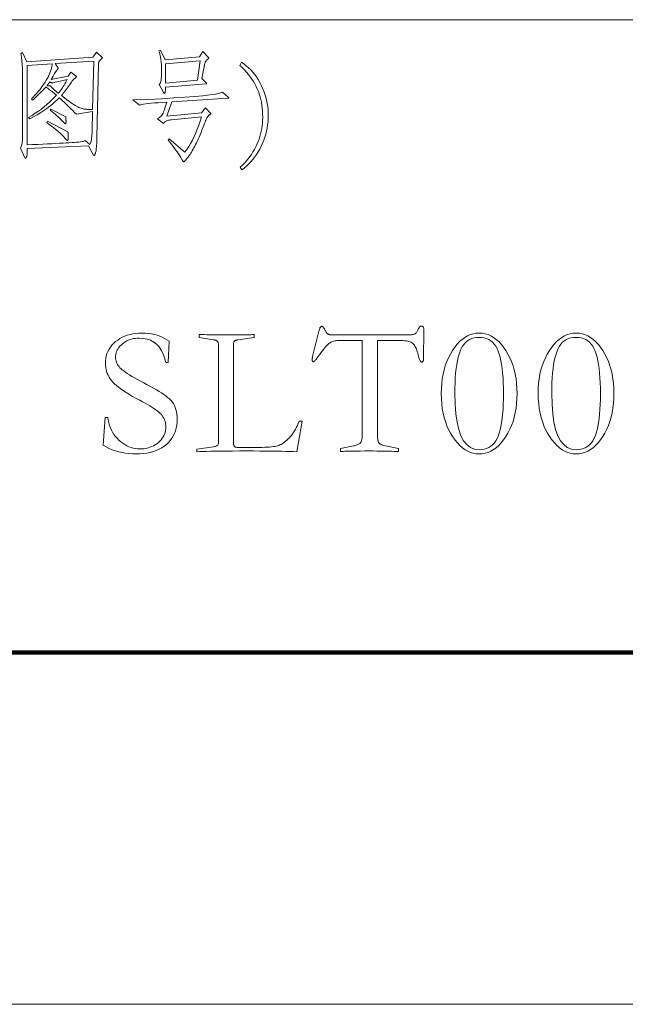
# Model space of a CAD drawing. Extents: x 0 to 1189, y 0 to 841.
# Tile 110 of 132: x 1123 to 1140, y 10 to 38. Entities that reach past the tile are written whole.
import ezdxf

# ---------------------------------------------------------------- set-up
doc = ezdxf.new("R2010")
doc.units = 0

msp = doc.modelspace()

# ---------------------------------------------------------------- linework, layer by layer
at = {"color": 7, "lineweight": 13}
for p, q in [((1169, 38), (1064, 38)), ((10, 10), (1179, 10))]:
    msp.add_line(p, q, dxfattribs=at)
at = {"color": 7, "lineweight": 100}
msp.add_line((20, 20), (1169, 20), dxfattribs=at)
at = {"color": 7, "lineweight": 13}
for points in [[(1125.251, 37.073), (1125.407, 36.928), (1125.409, 36.926), (1125.411, 36.925), (1125.412, 36.923), (1125.413, 36.922), (1125.415, 36.92), (1125.416, 36.919), (1125.416, 36.917), (1125.417, 36.915), (1125.417, 36.914), (1125.417, 36.912), (1125.417, 36.91), (1125.416, 36.908), (1125.415, 36.906), (1125.413, 36.904), (1125.411, 36.902), (1125.408, 36.9), (1125.405, 36.897), (1125.402, 36.895), (1125.398, 36.892), (1125.393, 36.889), (1125.388, 36.886), (1125.383, 36.883), (1125.378, 36.879), (1125.372, 36.874), (1125.367, 36.869), (1125.361, 36.863), (1125.355, 36.856), (1125.35, 36.849), (1125.344, 36.842), (1125.337, 36.834), (1125.331, 36.826), (1125.326, 36.817), (1125.322, 36.808), (1125.317, 36.799), (1125.314, 36.79), (1125.311, 36.78), (1125.309, 36.771), (1125.307, 36.761), (1125.307, 36.751), (1125.306, 36.74), (1125.258, 34.659), (1125.256, 34.593), (1125.254, 34.532), (1125.252, 34.476), (1125.249, 34.425), (1125.245, 34.379), (1125.242, 34.338), (1125.238, 34.302), (1125.233, 34.271), (1125.228, 34.246), (1125.223, 34.225), (1125.218, 34.208), (1125.213, 34.193), (1125.208, 34.179), (1125.203, 34.167), (1125.199, 34.158), (1125.196, 34.149), (1125.193, 34.143), (1125.19, 34.139), (1125.187, 34.136), (1125.185, 34.135), (1125.183, 34.135), (1125.181, 34.136), (1125.178, 34.137), (1125.176, 34.138), (1125.174, 34.139), (1125.172, 34.141), (1125.17, 34.143), (1125.168, 34.146), (1125.166, 34.149), (1125.164, 34.152), (1125.022, 34.416), (1123.277, 34.333), (1123.277, 34.293), (1123.276, 34.256), (1123.275, 34.224), (1123.274, 34.194), (1123.272, 34.168), (1123.27, 34.146), (1123.267, 34.127), (1123.265, 34.112), (1123.261, 34.1), (1123.258, 34.092), (1123.254, 34.085), (1123.25, 34.08), (1123.247, 34.075), (1123.244, 34.071), (1123.241, 34.067), (1123.239, 34.064), (1123.236, 34.062), (1123.234, 34.06), (1123.232, 34.059), (1123.23, 34.059), (1123.228, 34.059), (1123.227, 34.059), (1123.225, 34.06), (1123.223, 34.061), (1123.222, 34.063), (1123.22, 34.065), (1123.219, 34.067), (1123.217, 34.07), (1123.216, 34.073), (1123.214, 34.076), (1123.086, 34.343), (1123.097, 34.367), (1123.107, 34.394), (1123.116, 34.423), (1123.124, 34.454), (1123.13, 34.488), (1123.135, 34.524), (1123.14, 34.563), (1123.143, 34.604), (1123.144, 34.648), (1123.145, 34.694), (1123.145, 36.549), (1123.145, 36.562), (1123.144, 36.576), (1123.144, 36.593), (1123.143, 36.612), (1123.141, 36.633), (1123.14, 36.656), (1123.138, 36.682), (1123.136, 36.709), (1123.134, 36.739), (1123.131, 36.771), (1123.128, 36.804), (1123.125, 36.836), (1123.122, 36.866), (1123.119, 36.895), (1123.116, 36.922), (1123.113, 36.949), (1123.11, 36.974), (1123.107, 36.998), (1123.103, 37.021), (1123.1, 37.042), (1123.145, 37.063), (1123.266, 36.803), (1125.147, 36.938)], [(1128.272, 37.094), (1128.428, 36.928), (1128.43, 36.926), (1128.432, 36.923), (1128.434, 36.921), (1128.435, 36.919), (1128.436, 36.917), (1128.437, 36.915), (1128.438, 36.913), (1128.438, 36.911), (1128.439, 36.909), (1128.439, 36.907), (1128.438, 36.905), (1128.438, 36.902), (1128.436, 36.9), (1128.434, 36.897), (1128.431, 36.894), (1128.427, 36.891), (1128.423, 36.887), (1128.419, 36.883), (1128.413, 36.88), (1128.408, 36.876), (1128.401, 36.871), (1128.395, 36.866), (1128.389, 36.861), (1128.383, 36.855), (1128.378, 36.849), (1128.372, 36.842), (1128.366, 36.835), (1128.361, 36.827), (1128.356, 36.818), (1128.35, 36.81), (1128.345, 36.8), (1128.34, 36.789), (1128.335, 36.778), (1128.331, 36.765), (1128.326, 36.751), (1128.322, 36.736), (1128.318, 36.719), (1128.314, 36.702), (1128.311, 36.684), (1128.307, 36.664), (1128.245, 36.327), (1128.366, 36.206), (1128.369, 36.203), (1128.371, 36.201), (1128.373, 36.198), (1128.375, 36.196), (1128.376, 36.193), (1128.378, 36.191), (1128.379, 36.189), (1128.379, 36.187), (1128.38, 36.185), (1128.38, 36.183), (1128.38, 36.182), (1128.379, 36.18), (1128.378, 36.179), (1128.377, 36.178), (1128.375, 36.177), (1128.374, 36.176), (1128.371, 36.176), (1128.369, 36.175), (1128.366, 36.175), (1128.362, 36.175), (1127.207, 36.081), (1127.207, 36.048), (1127.206, 36.017), (1127.205, 35.991), (1127.203, 35.968), (1127.2, 35.948), (1127.197, 35.933), (1127.194, 35.92), (1127.189, 35.911), (1127.185, 35.906), (1127.179, 35.904), (1127.177, 35.904), (1127.175, 35.905), (1127.173, 35.907), (1127.17, 35.909), (1127.167, 35.911), (1127.165, 35.914), (1127.161, 35.918), (1127.158, 35.922), (1127.155, 35.927), (1127.152, 35.932), (1127.03, 36.154), (1127.042, 36.17), (1127.053, 36.187), (1127.062, 36.207), (1127.07, 36.228), (1127.077, 36.252), (1127.083, 36.278), (1127.087, 36.305), (1127.09, 36.335), (1127.092, 36.367), (1127.093, 36.4), (1127.093, 36.702), (1127.093, 36.717), (1127.092, 36.732), (1127.091, 36.749), (1127.089, 36.767), (1127.088, 36.786), (1127.085, 36.806), (1127.083, 36.827), (1127.079, 36.85), (1127.076, 36.873), (1127.072, 36.898), (1127.068, 36.923), (1127.063, 36.947), (1127.059, 36.97), (1127.054, 36.993), (1127.049, 37.015), (1127.044, 37.036), (1127.039, 37.056), (1127.034, 37.075), (1127.029, 37.094), (1127.023, 37.111), (1127.062, 37.132), (1127.2, 36.862), (1128.172, 36.941)], [(1125.136, 35.387), (1124.678, 35.311), (1124.625, 35.364), (1124.573, 35.415), (1124.522, 35.465), (1124.472, 35.514), (1124.422, 35.562), (1124.374, 35.608), (1124.326, 35.653), (1124.28, 35.696), (1124.234, 35.738), (1124.189, 35.779), (1124.13, 35.72), (1124.066, 35.66), (1123.996, 35.6), (1123.92, 35.54), (1123.839, 35.479), (1123.752, 35.419), (1123.66, 35.358), (1123.562, 35.298), (1123.458, 35.237), (1123.35, 35.176), (1123.318, 35.221), (1123.414, 35.279), (1123.507, 35.338), (1123.595, 35.399), (1123.68, 35.46), (1123.761, 35.523), (1123.838, 35.586), (1123.911, 35.651), (1123.981, 35.717), (1124.047, 35.784), (1124.109, 35.852), (1124.074, 35.882), (1124.039, 35.91), (1124.006, 35.937), (1123.974, 35.963), (1123.943, 35.987), (1123.913, 36.009), (1123.884, 36.03), (1123.856, 36.05), (1123.83, 36.068), (1123.804, 36.085), (1123.775, 36.05), (1123.744, 36.015), (1123.711, 35.98), (1123.676, 35.944), (1123.639, 35.907), (1123.601, 35.869), (1123.561, 35.831), (1123.519, 35.793), (1123.475, 35.753), (1123.429, 35.713), (1123.395, 35.748), (1123.446, 35.8), (1123.496, 35.852), (1123.544, 35.904), (1123.589, 35.957), (1123.633, 36.01), (1123.674, 36.063), (1123.714, 36.117), (1123.751, 36.171), (1123.786, 36.226), (1123.82, 36.281), (1123.85, 36.335), (1123.878, 36.387), (1123.903, 36.438), (1123.925, 36.487), (1123.943, 36.534), (1123.959, 36.58), (1123.972, 36.623), (1123.981, 36.665), (1123.988, 36.705), (1123.991, 36.744), (1123.277, 36.695), (1123.277, 34.44), (1123.432, 34.447), (1123.579, 34.454), (1123.718, 34.46), (1123.85, 34.466), (1123.973, 34.472), (1124.089, 34.478), (1124.197, 34.484), (1124.297, 34.489), (1124.389, 34.494), (1124.474, 34.499), (1124.551, 34.504), (1124.62, 34.51), (1124.683, 34.515), (1124.739, 34.521), (1124.788, 34.527), (1124.829, 34.533), (1124.864, 34.54), (1124.891, 34.547), (1124.911, 34.554), (1124.925, 34.562), (1125.06, 34.447), (1125.07, 34.465), (1125.08, 34.488), (1125.089, 34.515), (1125.097, 34.548), (1125.103, 34.585), (1125.109, 34.627), (1125.114, 34.675), (1125.118, 34.727), (1125.12, 34.784), (1125.122, 34.846)], [(1125.171, 36.824), (1124.075, 36.751), (1124.147, 36.636), (1124.149, 36.633), (1124.15, 36.631), (1124.151, 36.628), (1124.152, 36.626), (1124.153, 36.624), (1124.153, 36.622), (1124.154, 36.62), (1124.154, 36.618), (1124.154, 36.617), (1124.154, 36.615), (1124.154, 36.614), (1124.154, 36.612), (1124.154, 36.611), (1124.153, 36.609), (1124.152, 36.607), (1124.151, 36.605), (1124.149, 36.602), (1124.148, 36.6), (1124.146, 36.597), (1124.144, 36.595), (1124.135, 36.584), (1124.123, 36.568), (1124.11, 36.549), (1124.094, 36.526), (1124.076, 36.498), (1124.057, 36.467), (1124.035, 36.431), (1124.011, 36.391), (1123.985, 36.348), (1123.957, 36.3), (1124.439, 36.397), (1124.522, 36.508), (1124.668, 36.393), (1124.67, 36.392), (1124.672, 36.391), (1124.673, 36.389), (1124.675, 36.388), (1124.676, 36.386), (1124.677, 36.384), (1124.677, 36.383), (1124.678, 36.381), (1124.678, 36.379), (1124.678, 36.378), (1124.678, 36.376), (1124.678, 36.374), (1124.677, 36.372), (1124.676, 36.371), (1124.675, 36.369), (1124.673, 36.367), (1124.672, 36.365), (1124.669, 36.363), (1124.667, 36.361), (1124.664, 36.359), (1124.646, 36.344), (1124.629, 36.33), (1124.613, 36.315), (1124.597, 36.3), (1124.583, 36.286), (1124.569, 36.271), (1124.557, 36.257), (1124.546, 36.242), (1124.535, 36.228), (1124.526, 36.213), (1124.498, 36.17), (1124.47, 36.128), (1124.442, 36.088), (1124.415, 36.049), (1124.387, 36.012), (1124.359, 35.976), (1124.331, 35.941), (1124.304, 35.908), (1124.276, 35.876), (1124.248, 35.845), (1124.435, 35.703), (1124.48, 35.67), (1124.524, 35.639), (1124.565, 35.61), (1124.605, 35.585), (1124.643, 35.561), (1124.679, 35.54), (1124.714, 35.522), (1124.746, 35.507), (1124.777, 35.493), (1124.807, 35.483), (1124.836, 35.474), (1124.865, 35.466), (1124.896, 35.46), (1124.928, 35.455), (1124.96, 35.451), (1124.994, 35.448), (1125.028, 35.447), (1125.063, 35.447), (1125.099, 35.448), (1125.136, 35.45)], [(1128.193, 36.83), (1127.207, 36.744), (1127.207, 36.199), (1128.116, 36.282)], [(1129.369, 36.792), (1129.439, 36.743), (1129.506, 36.691), (1129.571, 36.634), (1129.632, 36.574), (1129.689, 36.51), (1129.744, 36.442), (1129.795, 36.371), (1129.844, 36.296), (1129.889, 36.217), (1129.93, 36.135), (1129.969, 36.05), (1130.003, 35.965), (1130.033, 35.88), (1130.059, 35.794), (1130.081, 35.708), (1130.099, 35.621), (1130.114, 35.534), (1130.124, 35.446), (1130.13, 35.358), (1130.132, 35.269), (1130.13, 35.181), (1130.124, 35.094), (1130.113, 35.006), (1130.099, 34.919), (1130.081, 34.833), (1130.059, 34.746), (1130.032, 34.66), (1130.002, 34.574), (1129.967, 34.489), (1129.929, 34.404), (1129.887, 34.321), (1129.842, 34.241), (1129.794, 34.164), (1129.743, 34.091), (1129.689, 34.022), (1129.632, 33.956), (1129.572, 33.893), (1129.51, 33.834), (1129.444, 33.778), (1129.375, 33.726), (1129.334, 33.805), (1129.394, 33.861), (1129.452, 33.919), (1129.506, 33.979), (1129.558, 34.041), (1129.607, 34.105), (1129.652, 34.171), (1129.695, 34.239), (1129.736, 34.309), (1129.773, 34.382), (1129.807, 34.456), (1129.839, 34.531), (1129.867, 34.607), (1129.891, 34.682), (1129.913, 34.758), (1129.931, 34.834), (1129.946, 34.909), (1129.957, 34.985), (1129.965, 35.061), (1129.97, 35.138), (1129.972, 35.214), (1129.971, 35.306), (1129.966, 35.395), (1129.958, 35.483), (1129.948, 35.568), (1129.934, 35.651), (1129.917, 35.732), (1129.897, 35.81), (1129.874, 35.887), (1129.849, 35.961), (1129.819, 36.033), (1129.787, 36.103), (1129.751, 36.173), (1129.711, 36.241), (1129.667, 36.31), (1129.619, 36.377), (1129.568, 36.443), (1129.512, 36.509), (1129.453, 36.574), (1129.39, 36.639), (1129.323, 36.702)], [(1124.415, 36.296), (1124.342, 36.281), (1124.276, 36.268), (1124.216, 36.255), (1124.163, 36.243), (1124.115, 36.233), (1124.074, 36.223), (1124.04, 36.215), (1124.012, 36.207), (1123.99, 36.201), (1123.974, 36.196), (1123.919, 36.234), (1123.913, 36.225), (1123.907, 36.216), (1123.9, 36.206), (1123.892, 36.195), (1123.884, 36.183), (1123.874, 36.171), (1123.864, 36.159), (1123.853, 36.145), (1123.841, 36.131), (1123.828, 36.116), (1123.939, 36.116), (1123.945, 36.106), (1123.954, 36.094), (1123.967, 36.08), (1123.983, 36.063), (1124.004, 36.044), (1124.028, 36.022), (1124.055, 35.998), (1124.087, 35.972), (1124.122, 35.943), (1124.161, 35.911), (1124.192, 35.949), (1124.221, 35.988), (1124.25, 36.026), (1124.277, 36.064), (1124.303, 36.103), (1124.328, 36.141), (1124.351, 36.18), (1124.373, 36.219), (1124.395, 36.257)], [(1128.99, 35.8), (1128.994, 35.797), (1128.997, 35.795), (1128.999, 35.792), (1129.001, 35.79), (1129.003, 35.788), (1129.005, 35.785), (1129.006, 35.783), (1129.007, 35.781), (1129.008, 35.779), (1129.008, 35.778), (1129.007, 35.776), (1129.007, 35.774), (1129.005, 35.773), (1129.004, 35.772), (1129.002, 35.771), (1128.999, 35.77), (1128.996, 35.77), (1128.992, 35.769), (1128.988, 35.769), (1128.983, 35.769), (1127.391, 35.668), (1127.249, 35.256), (1128.231, 35.353), (1128.342, 35.495), (1128.491, 35.339), (1128.493, 35.337), (1128.495, 35.335), (1128.496, 35.333), (1128.497, 35.331), (1128.499, 35.33), (1128.5, 35.328), (1128.5, 35.327), (1128.501, 35.325), (1128.501, 35.324), (1128.501, 35.323), (1128.501, 35.322), (1128.501, 35.321), (1128.5, 35.32), (1128.499, 35.319), (1128.498, 35.318), (1128.496, 35.316), (1128.494, 35.315), (1128.492, 35.314), (1128.49, 35.312), (1128.487, 35.311), (1128.476, 35.305), (1128.465, 35.298), (1128.454, 35.29), (1128.445, 35.283), (1128.435, 35.275), (1128.427, 35.266), (1128.418, 35.257), (1128.411, 35.248), (1128.404, 35.238), (1128.397, 35.228), (1128.391, 35.217), (1128.384, 35.205), (1128.378, 35.192), (1128.371, 35.178), (1128.364, 35.163), (1128.357, 35.147), (1128.35, 35.129), (1128.343, 35.111), (1128.335, 35.092), (1128.328, 35.072), (1128.3, 34.997), (1128.273, 34.925), (1128.246, 34.855), (1128.219, 34.789), (1128.193, 34.725), (1128.167, 34.664), (1128.141, 34.606), (1128.116, 34.551), (1128.091, 34.499), (1128.066, 34.449), (1128.042, 34.402), (1128.018, 34.357), (1127.994, 34.315), (1127.971, 34.275), (1127.949, 34.237), (1127.927, 34.202), (1127.906, 34.169), (1127.885, 34.139), (1127.865, 34.111), (1127.846, 34.085), (1127.827, 34.061), (1127.81, 34.04), (1127.794, 34.022), (1127.78, 34.006), (1127.768, 33.992), (1127.757, 33.981), (1127.748, 33.973), (1127.74, 33.966), (1127.734, 33.963), (1127.729, 33.962), (1127.726, 33.962), (1127.722, 33.962), (1127.719, 33.963), (1127.715, 33.965), (1127.712, 33.967), (1127.71, 33.969), (1127.707, 33.972), (1127.704, 33.975), (1127.702, 33.978), (1127.7, 33.982), (1127.676, 34.028), (1127.648, 34.077), (1127.615, 34.129), (1127.579, 34.184), (1127.539, 34.242), (1127.495, 34.302), (1127.448, 34.366), (1127.396, 34.433), (1127.34, 34.503), (1127.28, 34.576), (1127.311, 34.61), (1127.759, 34.232), (1127.815, 34.311), (1127.87, 34.395), (1127.922, 34.483), (1127.973, 34.577), (1128.022, 34.675), (1128.068, 34.779), (1128.113, 34.887), (1128.155, 35), (1128.196, 35.119), (1128.234, 35.242), (1127.381, 35.155), (1127.351, 35.152), (1127.323, 35.147), (1127.297, 35.141), (1127.273, 35.134), (1127.251, 35.126), (1127.23, 35.117), (1127.211, 35.107), (1127.194, 35.095), (1127.179, 35.082), (1127.166, 35.068), (1127.164, 35.066), (1127.161, 35.064), (1127.159, 35.063), (1127.157, 35.062), (1127.155, 35.06), (1127.153, 35.059), (1127.151, 35.059), (1127.149, 35.058), (1127.147, 35.058), (1127.145, 35.058), (1127.143, 35.058), (1127.141, 35.058), (1127.138, 35.059), (1127.136, 35.059), (1127.134, 35.06), (1127.131, 35.062), (1127.129, 35.063), (1127.126, 35.064), (1127.123, 35.066), (1127.12, 35.068), (1126.985, 35.179), (1127.012, 35.196), (1127.037, 35.215), (1127.061, 35.236), (1127.083, 35.26), (1127.104, 35.286), (1127.123, 35.314), (1127.14, 35.346), (1127.156, 35.379), (1127.17, 35.415), (1127.183, 35.453), (1127.245, 35.658), (1127.118, 35.649), (1127.002, 35.64), (1126.897, 35.631), (1126.802, 35.622), (1126.719, 35.613), (1126.646, 35.604), (1126.585, 35.595), (1126.534, 35.586), (1126.494, 35.577), (1126.465, 35.568), (1126.284, 35.717), (1126.711, 35.735), (1127.099, 35.754), (1127.449, 35.774), (1127.761, 35.795), (1128.035, 35.817), (1128.27, 35.839), (1128.468, 35.862), (1128.627, 35.886), (1128.748, 35.91), (1128.831, 35.935)], [(1124.373, 35.242), (1124.374, 35.226), (1124.375, 35.21), (1124.377, 35.195), (1124.377, 35.181), (1124.378, 35.166), (1124.379, 35.152), (1124.379, 35.138), (1124.38, 35.125), (1124.38, 35.112), (1124.38, 35.099), (1124.38, 35.088), (1124.379, 35.077), (1124.378, 35.068), (1124.377, 35.059), (1124.376, 35.053), (1124.374, 35.047), (1124.371, 35.043), (1124.369, 35.039), (1124.366, 35.038), (1124.363, 35.037), (1124.362, 35.037), (1124.361, 35.038), (1124.36, 35.038), (1124.358, 35.039), (1124.357, 35.04), (1124.355, 35.042), (1124.353, 35.044), (1124.35, 35.046), (1124.348, 35.048), (1124.345, 35.051), (1124.31, 35.087), (1124.274, 35.124), (1124.236, 35.161), (1124.197, 35.198), (1124.155, 35.236), (1124.113, 35.274), (1124.068, 35.312), (1124.022, 35.351), (1123.975, 35.39), (1123.926, 35.429), (1123.946, 35.457)], [(1124.432, 34.815), (1124.435, 34.802), (1124.437, 34.79), (1124.439, 34.777), (1124.441, 34.764), (1124.442, 34.752), (1124.444, 34.739), (1124.445, 34.726), (1124.445, 34.713), (1124.446, 34.7), (1124.446, 34.687), (1124.446, 34.663), (1124.445, 34.642), (1124.444, 34.623), (1124.442, 34.607), (1124.44, 34.593), (1124.437, 34.582), (1124.434, 34.573), (1124.43, 34.567), (1124.426, 34.563), (1124.422, 34.562), (1124.421, 34.562), (1124.42, 34.562), (1124.419, 34.563), (1124.417, 34.564), (1124.416, 34.565), (1124.414, 34.567), (1124.412, 34.568), (1124.409, 34.571), (1124.407, 34.573), (1124.404, 34.576), (1124.36, 34.624), (1124.314, 34.672), (1124.264, 34.721), (1124.212, 34.77), (1124.156, 34.82), (1124.098, 34.87), (1124.037, 34.921), (1123.972, 34.972), (1123.905, 35.023), (1123.835, 35.075), (1123.856, 35.11)], [(1131.57, 29.145), (1131.577, 29.171), (1131.585, 29.194), (1131.593, 29.215), (1131.6, 29.233), (1131.608, 29.248), (1131.616, 29.26), (1131.624, 29.27), (1131.632, 29.277), (1131.641, 29.281), (1131.649, 29.282), (1131.657, 29.281), (1131.665, 29.278), (1131.674, 29.272), (1131.683, 29.264), (1131.693, 29.253), (1131.703, 29.24), (1131.714, 29.225), (1131.725, 29.208), (1131.737, 29.188), (1131.749, 29.166), (1131.759, 29.148), (1131.768, 29.131), (1131.777, 29.116), (1131.786, 29.102), (1131.796, 29.09), (1131.804, 29.08), (1131.813, 29.071), (1131.822, 29.063), (1131.831, 29.057), (1131.839, 29.053), (1131.848, 29.049), (1131.859, 29.046), (1131.872, 29.043), (1131.885, 29.041), (1131.901, 29.039), (1131.918, 29.037), (1131.937, 29.036), (1131.957, 29.035), (1131.979, 29.034), (1132.003, 29.034), (1134.046, 29.034), (1134.082, 29.034), (1134.116, 29.035), (1134.148, 29.037), (1134.177, 29.039), (1134.203, 29.041), (1134.226, 29.045), (1134.247, 29.048), (1134.265, 29.053), (1134.281, 29.058), (1134.294, 29.063), (1134.305, 29.07), (1134.317, 29.079), (1134.328, 29.089), (1134.339, 29.101), (1134.351, 29.115), (1134.362, 29.131), (1134.373, 29.149), (1134.383, 29.169), (1134.394, 29.19), (1134.405, 29.214), (1134.411, 29.228), (1134.418, 29.24), (1134.425, 29.251), (1134.432, 29.261), (1134.44, 29.269), (1134.448, 29.276), (1134.457, 29.281), (1134.465, 29.285), (1134.474, 29.287), (1134.484, 29.288), (1134.497, 29.287), (1134.509, 29.283), (1134.519, 29.278), (1134.528, 29.271), (1134.535, 29.261), (1134.542, 29.25), (1134.546, 29.236), (1134.55, 29.22), (1134.552, 29.202), (1134.552, 29.182), (1134.542, 28.348), (1134.542, 28.332), (1134.54, 28.317), (1134.538, 28.305), (1134.535, 28.294), (1134.531, 28.285), (1134.527, 28.277), (1134.521, 28.271), (1134.515, 28.267), (1134.508, 28.264), (1134.5, 28.263), (1134.488, 28.265), (1134.477, 28.27), (1134.467, 28.277), (1134.457, 28.288), (1134.447, 28.302), (1134.438, 28.319), (1134.429, 28.338), (1134.42, 28.361), (1134.412, 28.387), (1134.405, 28.417), (1134.393, 28.467), (1134.38, 28.514), (1134.367, 28.557), (1134.354, 28.598), (1134.34, 28.636), (1134.325, 28.67), (1134.31, 28.701), (1134.295, 28.729), (1134.279, 28.754), (1134.262, 28.775), (1134.243, 28.795), (1134.221, 28.812), (1134.194, 28.827), (1134.163, 28.84), (1134.129, 28.851), (1134.09, 28.86), (1134.048, 28.867), (1134.002, 28.872), (1133.952, 28.875), (1133.898, 28.876), (1133.238, 28.876), (1133.238, 26.157), (1133.238, 26.13), (1133.239, 26.104), (1133.241, 26.08), (1133.244, 26.058), (1133.247, 26.038), (1133.25, 26.02), (1133.255, 26.004), (1133.26, 25.99), (1133.266, 25.978), (1133.272, 25.967), (1133.28, 25.958), (1133.289, 25.949), (1133.3, 25.94), (1133.312, 25.932), (1133.326, 25.925), (1133.341, 25.918), (1133.358, 25.911), (1133.376, 25.905), (1133.396, 25.899), (1133.417, 25.893), (1133.829, 25.803), (1133.829, 25.719), (1133.771, 25.722), (1133.707, 25.725), (1133.638, 25.727), (1133.563, 25.729), (1133.484, 25.731), (1133.398, 25.732), (1133.308, 25.733), (1133.213, 25.734), (1133.112, 25.735), (1133.006, 25.735), (1132.872, 25.735), (1132.75, 25.734), (1132.639, 25.733), (1132.539, 25.732), (1132.451, 25.731), (1132.375, 25.729), (1132.31, 25.727), (1132.256, 25.725), (1132.213, 25.722), (1132.182, 25.719), (1132.182, 25.803), (1132.552, 25.877), (1132.581, 25.884), (1132.609, 25.891), (1132.634, 25.899), (1132.657, 25.907), (1132.678, 25.916), (1132.697, 25.926), (1132.714, 25.936), (1132.729, 25.947), (1132.742, 25.958), (1132.752, 25.97), (1132.761, 25.983), (1132.769, 25.997), (1132.777, 26.013), (1132.783, 26.03), (1132.788, 26.048), (1132.792, 26.068), (1132.796, 26.09), (1132.798, 26.112), (1132.799, 26.137), (1132.8, 26.162), (1132.8, 28.876), (1132.151, 28.876), (1132.116, 28.876), (1132.083, 28.874), (1132.052, 28.871), (1132.021, 28.866), (1131.992, 28.859), (1131.964, 28.85), (1131.938, 28.839), (1131.912, 28.827), (1131.888, 28.813), (1131.865, 28.797), (1131.842, 28.778), (1131.817, 28.754), (1131.79, 28.726), (1131.761, 28.694), (1131.729, 28.658), (1131.696, 28.617), (1131.661, 28.572), (1131.624, 28.523), (1131.585, 28.469), (1131.543, 28.411), (1131.525, 28.385), (1131.508, 28.362), (1131.491, 28.341), (1131.476, 28.323), (1131.462, 28.308), (1131.448, 28.296), (1131.436, 28.286), (1131.425, 28.279), (1131.415, 28.275), (1131.406, 28.274), (1131.401, 28.275), (1131.397, 28.276), (1131.393, 28.279), (1131.389, 28.283), (1131.386, 28.289), (1131.384, 28.295), (1131.382, 28.302), (1131.381, 28.311), (1131.38, 28.321), (1131.38, 28.332), (1131.38, 28.344), (1131.381, 28.357), (1131.382, 28.372), (1131.384, 28.387), (1131.386, 28.403), (1131.389, 28.421), (1131.393, 28.439), (1131.397, 28.459), (1131.401, 28.479), (1131.406, 28.501)], [(1127.22, 28.253), (1127.185, 28.384), (1127.141, 28.502), (1127.087, 28.606), (1127.025, 28.695), (1126.953, 28.772), (1126.873, 28.834), (1126.783, 28.882), (1126.684, 28.917), (1126.577, 28.938), (1126.46, 28.944), (1126.404, 28.943), (1126.349, 28.938), (1126.297, 28.93), (1126.246, 28.918), (1126.198, 28.904), (1126.151, 28.886), (1126.106, 28.864), (1126.063, 28.84), (1126.021, 28.812), (1125.982, 28.781), (1125.945, 28.747), (1125.913, 28.713), (1125.884, 28.677), (1125.859, 28.641), (1125.837, 28.603), (1125.82, 28.563), (1125.807, 28.523), (1125.797, 28.482), (1125.791, 28.439), (1125.789, 28.395), (1125.791, 28.361), (1125.796, 28.327), (1125.803, 28.293), (1125.814, 28.26), (1125.828, 28.228), (1125.845, 28.196), (1125.866, 28.164), (1125.889, 28.134), (1125.915, 28.103), (1125.945, 28.073), (1125.979, 28.043), (1126.021, 28.01), (1126.069, 27.975), (1126.123, 27.938), (1126.185, 27.899), (1126.253, 27.858), (1126.327, 27.815), (1126.409, 27.769), (1126.497, 27.722), (1126.592, 27.672), (1126.689, 27.621), (1126.781, 27.571), (1126.868, 27.523), (1126.949, 27.475), (1127.024, 27.429), (1127.094, 27.385), (1127.158, 27.341), (1127.217, 27.299), (1127.27, 27.258), (1127.318, 27.218), (1127.36, 27.177), (1127.398, 27.132), (1127.432, 27.084), (1127.461, 27.032), (1127.486, 26.975), (1127.506, 26.915), (1127.522, 26.852), (1127.533, 26.784), (1127.54, 26.713), (1127.542, 26.637), (1127.539, 26.551), (1127.53, 26.467), (1127.514, 26.387), (1127.493, 26.31), (1127.465, 26.237), (1127.431, 26.167), (1127.391, 26.101), (1127.344, 26.038), (1127.292, 25.978), (1127.233, 25.922), (1127.169, 25.871), (1127.1, 25.824), (1127.026, 25.784), (1126.947, 25.748), (1126.863, 25.718), (1126.774, 25.694), (1126.68, 25.675), (1126.582, 25.661), (1126.478, 25.653), (1126.37, 25.65), (1126.268, 25.653), (1126.169, 25.66), (1126.071, 25.673), (1125.975, 25.69), (1125.88, 25.712), (1125.788, 25.74), (1125.697, 25.772), (1125.608, 25.809), (1125.521, 25.851), (1125.436, 25.898), (1125.494, 26.685), (1125.568, 26.685), (1125.579, 26.608), (1125.595, 26.534), (1125.616, 26.463), (1125.641, 26.395), (1125.671, 26.329), (1125.704, 26.267), (1125.743, 26.207), (1125.786, 26.149), (1125.833, 26.095), (1125.884, 26.044), (1125.939, 25.996), (1125.994, 25.953), (1126.051, 25.916), (1126.109, 25.883), (1126.168, 25.856), (1126.228, 25.833), (1126.29, 25.815), (1126.352, 25.803), (1126.416, 25.795), (1126.481, 25.793), (1126.542, 25.795), (1126.602, 25.8), (1126.659, 25.809), (1126.714, 25.822), (1126.768, 25.839), (1126.819, 25.859), (1126.869, 25.883), (1126.917, 25.911), (1126.962, 25.943), (1127.006, 25.978), (1127.047, 26.015), (1127.083, 26.054), (1127.115, 26.095), (1127.143, 26.137), (1127.167, 26.181), (1127.186, 26.226), (1127.201, 26.272), (1127.211, 26.321), (1127.218, 26.37), (1127.22, 26.421), (1127.218, 26.467), (1127.213, 26.511), (1127.204, 26.554), (1127.193, 26.595), (1127.177, 26.635), (1127.158, 26.673), (1127.136, 26.71), (1127.11, 26.745), (1127.081, 26.779), (1127.048, 26.812), (1127.012, 26.844), (1126.971, 26.877), (1126.925, 26.911), (1126.875, 26.946), (1126.821, 26.982), (1126.762, 27.019), (1126.698, 27.057), (1126.63, 27.095), (1126.558, 27.135), (1126.481, 27.176), (1126.374, 27.232), (1126.275, 27.288), (1126.181, 27.342), (1126.095, 27.396), (1126.015, 27.448), (1125.942, 27.499), (1125.875, 27.549), (1125.815, 27.598), (1125.762, 27.646), (1125.715, 27.693), (1125.674, 27.74), (1125.637, 27.789), (1125.605, 27.839), (1125.577, 27.89), (1125.553, 27.943), (1125.534, 27.997), (1125.518, 28.052), (1125.508, 28.109), (1125.501, 28.167), (1125.499, 28.226), (1125.502, 28.3), (1125.51, 28.371), (1125.525, 28.439), (1125.545, 28.505), (1125.572, 28.568), (1125.604, 28.629), (1125.641, 28.687), (1125.685, 28.742), (1125.734, 28.794), (1125.789, 28.844), (1125.849, 28.89), (1125.912, 28.932), (1125.979, 28.968), (1126.049, 29), (1126.123, 29.026), (1126.2, 29.048), (1126.281, 29.065), (1126.365, 29.077), (1126.453, 29.085), (1126.544, 29.087), (1126.635, 29.085), (1126.724, 29.078), (1126.808, 29.066), (1126.89, 29.05), (1126.968, 29.029), (1127.043, 29.003), (1127.114, 28.973), (1127.183, 28.938), (1127.248, 28.899), (1127.31, 28.855), (1127.289, 28.253)], [(1129.141, 25.972), (1129.142, 25.959), (1129.142, 25.946), (1129.144, 25.934), (1129.145, 25.923), (1129.147, 25.912), (1129.15, 25.902), (1129.153, 25.893), (1129.157, 25.884), (1129.161, 25.877), (1129.165, 25.869), (1129.171, 25.863), (1129.178, 25.857), (1129.186, 25.852), (1129.197, 25.847), (1129.208, 25.844), (1129.221, 25.841), (1129.236, 25.838), (1129.252, 25.836), (1129.27, 25.835), (1129.289, 25.835), (1129.78, 25.835), (1129.869, 25.836), (1129.952, 25.837), (1130.029, 25.839), (1130.099, 25.843), (1130.164, 25.847), (1130.223, 25.852), (1130.276, 25.858), (1130.323, 25.865), (1130.363, 25.874), (1130.398, 25.883), (1130.43, 25.893), (1130.462, 25.907), (1130.494, 25.922), (1130.526, 25.941), (1130.558, 25.962), (1130.591, 25.985), (1130.624, 26.011), (1130.656, 26.04), (1130.689, 26.071), (1130.723, 26.104), (1130.755, 26.14), (1130.787, 26.179), (1130.818, 26.22), (1130.848, 26.264), (1130.878, 26.31), (1130.906, 26.359), (1130.933, 26.41), (1130.96, 26.464), (1130.985, 26.521), (1131.01, 26.579), (1131.095, 26.579), (1130.942, 25.714), (1130.849, 25.718), (1130.746, 25.721), (1130.632, 25.724), (1130.507, 25.727), (1130.37, 25.729), (1130.223, 25.731), (1130.064, 25.733), (1129.894, 25.734), (1129.714, 25.735), (1129.522, 25.735), (1129.312, 25.735), (1129.118, 25.734), (1128.939, 25.733), (1128.774, 25.731), (1128.624, 25.729), (1128.489, 25.727), (1128.369, 25.724), (1128.263, 25.721), (1128.172, 25.718), (1128.096, 25.714), (1128.096, 25.788), (1128.577, 25.856), (1128.603, 25.86), (1128.626, 25.866), (1128.647, 25.873), (1128.664, 25.882), (1128.68, 25.892), (1128.692, 25.904), (1128.702, 25.917), (1128.708, 25.932), (1128.713, 25.949), (1128.714, 25.967), (1128.714, 28.728), (1128.714, 28.747), (1128.713, 28.765), (1128.711, 28.782), (1128.708, 28.797), (1128.705, 28.81), (1128.702, 28.823), (1128.697, 28.833), (1128.692, 28.843), (1128.686, 28.851), (1128.68, 28.857), (1128.672, 28.863), (1128.664, 28.868), (1128.656, 28.873), (1128.647, 28.878), (1128.637, 28.882), (1128.626, 28.886), (1128.615, 28.889), (1128.603, 28.892), (1128.59, 28.895), (1128.577, 28.897), (1128.17, 28.966), (1128.17, 29.05), (1128.232, 29.047), (1128.305, 29.044), (1128.388, 29.042), (1128.481, 29.04), (1128.584, 29.038), (1128.698, 29.037), (1128.823, 29.036), (1128.957, 29.035), (1129.102, 29.034), (1129.258, 29.034), (1129.323, 29.034), (1129.385, 29.035), (1129.442, 29.036), (1129.496, 29.037), (1129.545, 29.038), (1129.591, 29.04), (1129.632, 29.042), (1129.67, 29.044), (1129.703, 29.047), (1129.733, 29.05), (1129.733, 28.966), (1129.279, 28.897), (1129.263, 28.895), (1129.249, 28.892), (1129.236, 28.889), (1129.223, 28.886), (1129.212, 28.883), (1129.202, 28.879), (1129.192, 28.876), (1129.184, 28.872), (1129.177, 28.867), (1129.171, 28.863), (1129.165, 28.857), (1129.16, 28.85), (1129.156, 28.841), (1129.152, 28.83), (1129.149, 28.817), (1129.146, 28.803), (1129.144, 28.787), (1129.143, 28.769), (1129.142, 28.749), (1129.141, 28.728)], [(1136.126, 29.087), (1136.212, 29.082), (1136.296, 29.067), (1136.378, 29.043), (1136.457, 29.008), (1136.534, 28.964), (1136.609, 28.909), (1136.681, 28.845), (1136.751, 28.771), (1136.818, 28.687), (1136.883, 28.593), (1136.944, 28.492), (1136.998, 28.386), (1137.046, 28.276), (1137.088, 28.16), (1137.123, 28.04), (1137.151, 27.915), (1137.174, 27.785), (1137.19, 27.65), (1137.199, 27.51), (1137.203, 27.366), (1137.199, 27.223), (1137.19, 27.084), (1137.174, 26.95), (1137.151, 26.821), (1137.123, 26.696), (1137.088, 26.576), (1137.046, 26.461), (1136.998, 26.351), (1136.944, 26.245), (1136.883, 26.144), (1136.818, 26.05), (1136.751, 25.966), (1136.681, 25.892), (1136.609, 25.828), (1136.534, 25.774), (1136.457, 25.729), (1136.378, 25.695), (1136.296, 25.67), (1136.212, 25.655), (1136.126, 25.65), (1136.042, 25.655), (1135.96, 25.67), (1135.881, 25.694), (1135.803, 25.728), (1135.727, 25.772), (1135.653, 25.826), (1135.581, 25.89), (1135.511, 25.963), (1135.442, 26.046), (1135.376, 26.139), (1135.314, 26.239), (1135.258, 26.344), (1135.209, 26.454), (1135.167, 26.569), (1135.13, 26.69), (1135.101, 26.815), (1135.078, 26.945), (1135.062, 27.08), (1135.052, 27.221), (1135.049, 27.366), (1135.052, 27.51), (1135.062, 27.65), (1135.078, 27.785), (1135.1, 27.915), (1135.129, 28.04), (1135.164, 28.16), (1135.205, 28.276), (1135.253, 28.386), (1135.307, 28.492), (1135.368, 28.593), (1135.433, 28.687), (1135.501, 28.771), (1135.57, 28.845), (1135.643, 28.909), (1135.717, 28.964), (1135.794, 29.008), (1135.873, 29.043), (1135.955, 29.067), (1136.039, 29.082)], [(1136.126, 25.772), (1136.201, 25.776), (1136.272, 25.787), (1136.338, 25.807), (1136.4, 25.834), (1136.456, 25.869), (1136.508, 25.911), (1136.555, 25.962), (1136.597, 26.02), (1136.634, 26.086), (1136.667, 26.16), (1136.695, 26.242), (1136.721, 26.332), (1136.743, 26.431), (1136.763, 26.539), (1136.78, 26.655), (1136.793, 26.78), (1136.804, 26.914), (1136.811, 27.056), (1136.816, 27.207), (1136.817, 27.366), (1136.816, 27.525), (1136.811, 27.676), (1136.804, 27.818), (1136.793, 27.952), (1136.78, 28.077), (1136.763, 28.194), (1136.743, 28.302), (1136.721, 28.402), (1136.695, 28.492), (1136.667, 28.575), (1136.634, 28.649), (1136.597, 28.716), (1136.555, 28.774), (1136.508, 28.825), (1136.456, 28.868), (1136.4, 28.903), (1136.338, 28.93), (1136.272, 28.95), (1136.201, 28.962), (1136.126, 28.966), (1136.05, 28.962), (1135.979, 28.95), (1135.913, 28.93), (1135.852, 28.903), (1135.795, 28.868), (1135.743, 28.825), (1135.696, 28.774), (1135.654, 28.716), (1135.617, 28.649), (1135.584, 28.575), (1135.556, 28.492), (1135.53, 28.402), (1135.508, 28.302), (1135.488, 28.194), (1135.472, 28.077), (1135.458, 27.952), (1135.448, 27.818), (1135.44, 27.676), (1135.436, 27.525), (1135.434, 27.366), (1135.441, 27.063), (1135.462, 26.792), (1135.496, 26.553), (1135.545, 26.346), (1135.607, 26.17), (1135.683, 26.027), (1135.773, 25.915), (1135.877, 25.835), (1135.994, 25.788)], [(1138.881, 29.087), (1138.968, 29.082), (1139.052, 29.067), (1139.134, 29.043), (1139.213, 29.008), (1139.29, 28.964), (1139.364, 28.909), (1139.437, 28.845), (1139.506, 28.771), (1139.574, 28.687), (1139.639, 28.593), (1139.699, 28.492), (1139.754, 28.386), (1139.802, 28.276), (1139.843, 28.16), (1139.878, 28.04), (1139.907, 27.915), (1139.929, 27.785), (1139.945, 27.65), (1139.955, 27.51), (1139.958, 27.366), (1139.955, 27.223), (1139.945, 27.084), (1139.929, 26.95), (1139.907, 26.821), (1139.878, 26.696), (1139.843, 26.576), (1139.802, 26.461), (1139.754, 26.351), (1139.699, 26.245), (1139.639, 26.144), (1139.574, 26.05), (1139.506, 25.966), (1139.437, 25.892), (1139.364, 25.828), (1139.29, 25.774), (1139.213, 25.729), (1139.134, 25.695), (1139.052, 25.67), (1138.968, 25.655), (1138.881, 25.65), (1138.798, 25.655), (1138.716, 25.67), (1138.636, 25.694), (1138.559, 25.728), (1138.483, 25.772), (1138.409, 25.826), (1138.337, 25.89), (1138.266, 25.963), (1138.198, 26.046), (1138.132, 26.139), (1138.069, 26.239), (1138.014, 26.344), (1137.965, 26.454), (1137.922, 26.569), (1137.886, 26.69), (1137.857, 26.815), (1137.834, 26.945), (1137.818, 27.08), (1137.808, 27.221), (1137.804, 27.366), (1137.808, 27.51), (1137.817, 27.65), (1137.833, 27.785), (1137.855, 27.915), (1137.884, 28.04), (1137.919, 28.16), (1137.961, 28.276), (1138.009, 28.386), (1138.063, 28.492), (1138.124, 28.593), (1138.189, 28.687), (1138.256, 28.771), (1138.326, 28.845), (1138.398, 28.909), (1138.473, 28.964), (1138.55, 29.008), (1138.629, 29.043), (1138.711, 29.067), (1138.795, 29.082)], [(1138.881, 25.772), (1138.957, 25.776), (1139.028, 25.787), (1139.094, 25.807), (1139.155, 25.834), (1139.212, 25.869), (1139.264, 25.911), (1139.311, 25.962), (1139.353, 26.02), (1139.39, 26.086), (1139.422, 26.16), (1139.451, 26.242), (1139.477, 26.332), (1139.499, 26.431), (1139.519, 26.539), (1139.535, 26.655), (1139.549, 26.78), (1139.559, 26.914), (1139.567, 27.056), (1139.571, 27.207), (1139.573, 27.366), (1139.571, 27.525), (1139.567, 27.676), (1139.559, 27.818), (1139.549, 27.952), (1139.535, 28.077), (1139.519, 28.194), (1139.499, 28.302), (1139.477, 28.402), (1139.451, 28.492), (1139.422, 28.575), (1139.39, 28.649), (1139.353, 28.716), (1139.311, 28.774), (1139.264, 28.825), (1139.212, 28.868), (1139.155, 28.903), (1139.094, 28.93), (1139.028, 28.95), (1138.957, 28.962), (1138.881, 28.966), (1138.806, 28.962), (1138.735, 28.95), (1138.669, 28.93), (1138.607, 28.903), (1138.551, 28.868), (1138.499, 28.825), (1138.452, 28.774), (1138.41, 28.716), (1138.373, 28.649), (1138.34, 28.575), (1138.312, 28.492), (1138.286, 28.402), (1138.263, 28.302), (1138.244, 28.194), (1138.227, 28.077), (1138.214, 27.952), (1138.203, 27.818), (1138.196, 27.676), (1138.191, 27.525), (1138.19, 27.366), (1138.197, 27.063), (1138.217, 26.792), (1138.252, 26.553), (1138.3, 26.346), (1138.363, 26.17), (1138.439, 26.027), (1138.529, 25.915), (1138.632, 25.835), (1138.75, 25.788)]]:
    msp.add_lwpolyline(points, close=True, dxfattribs=at)

doc.saveas('drawing.dxf')
